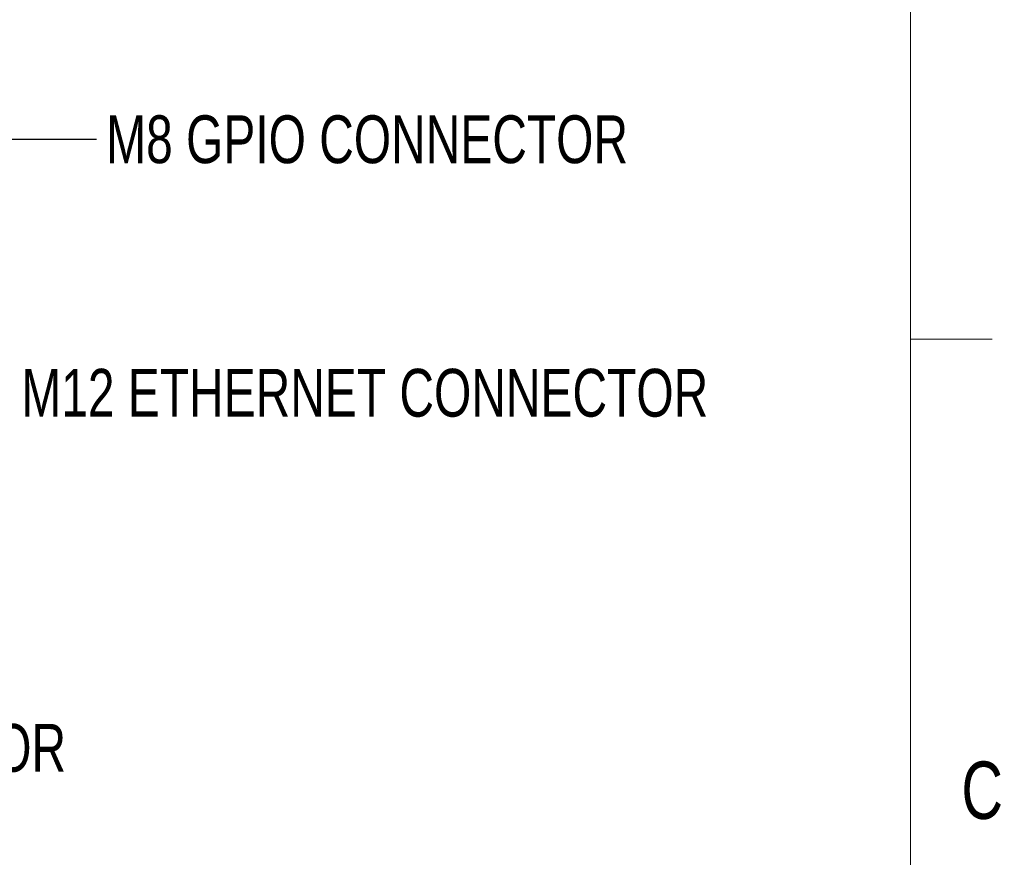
# Model space of a CAD drawing. Header units: millimetres. Extents: x 10 to 549, y 8 to 422.
# Tile 9 of 12: x 440 to 549, y 159 to 251. Entities that reach past the tile are written whole.
import ezdxf

# ---------------------------------------------------------------- set-up
doc = ezdxf.new("R2010")
doc.units = ezdxf.units.MM
doc.layers.add('DIMENSIONS', color=8, linetype='Continuous')
doc.layers.add('FORMAT', color=7, linetype='Continuous')
doc.styles.add('SLDTEXTSTYLE0', font='TXT', dxfattribs={"width": 0.75})
doc.dimstyles.new('SLDDIMSTYLE10', dxfattribs={"dimtxt": 0.18, "dimasz": 6.604, "dimexe": 0, "dimexo": 0.0625, "dimgap": 0, "dimtad": 0, "dimtih": 1, "dimtoh": 1, "dimdec": 0, "dimrnd": 1e-09, "dimzin": 0, "dimdsep": 46, "dimtxsty": 'Standard', "dimsah": 1, "dimcen": 0.09, "dimadec": 0, "dimazin": 0, "dimtfac": 6.604, "dimtdec": 0, "dimtofl": 0, "dimtmove": 0, "dimatfit": 3, "dimfxl": 0, "dimfrac": 2, "dimtolj": 1, "dimtzin": 0, "dimarcsym": 0})

msp = doc.modelspace()

# ---------------------------------------------------------------- linework, layer by layer
at = {"layer": 'FORMAT', "color": 7, "linetype": 'Continuous', "lineweight": 18, "ltscale": 2}
for p, q in [((538.4, 411.4), (538.4, 20.4)), ((547.452, 215.9), (538.398, 215.9))]:
    msp.add_line(p, q, dxfattribs=at)

# ---------------------------------------------------------------- texts
at = {"layer": 'DIMENSIONS', "ltscale": 2, "char_height": 5.29167, "attachment_point": 1, "style": 'SLDTEXTSTYLE0'}
for s, insert in [('M8 GPIO CONNECTOR', (449.326, 240.678)), ('M12 ETHERNET CONNECTOR', (439.924, 212.622)), ('M8 GPIO CONNECTOR', (387.094, 173.318))]:
    msp.add_mtext(s, dxfattribs=dict(at, insert=insert))
at = {"layer": 'FORMAT', "ltscale": 2, "insert": (546.334, 169.157), "char_height": 6.35, "attachment_point": 2, "style": 'SLDTEXTSTYLE0'}
msp.add_mtext('C', dxfattribs=at)

# ---------------------------------------------------------------- leaders
at = {"layer": 'DIMENSIONS', "ltscale": 2}
msp.add_leader([(407.233, 258.615), (435.559, 238.053), (448.259, 238.053)], dimstyle='SLDDIMSTYLE10', dxfattribs=at)

doc.saveas('drawing.dxf')
